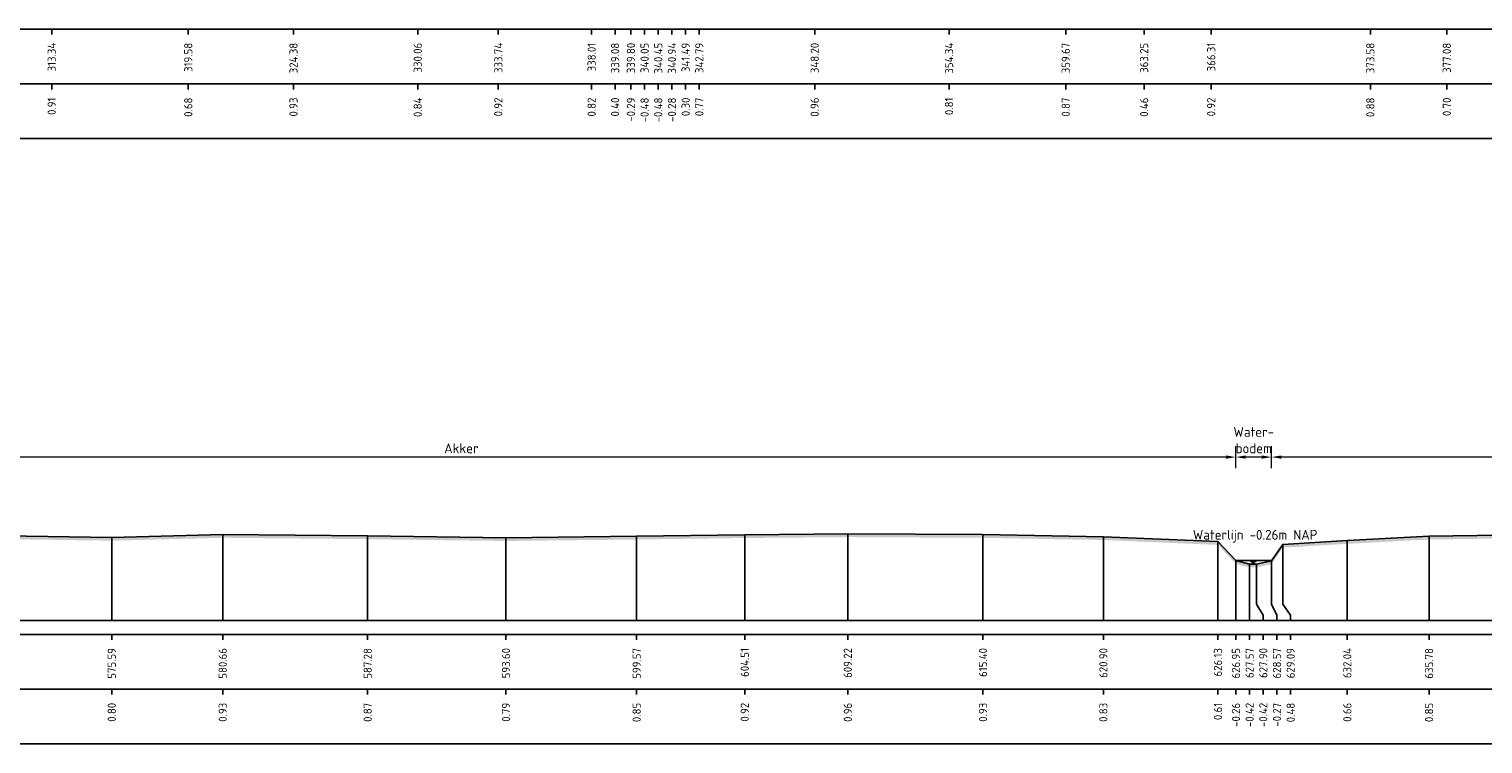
# Model space of a CAD drawing. Header units: metres. Extents: x 128583 to 136452, y 412329 to 415128.
# Tile 68 of 256: x 134197 to 134264, y 414688 to 414720. Entities that reach past the tile are written whole.
import ezdxf
from ezdxf.enums import TextEntityAlignment as Align

# ---------------------------------------------------------------- set-up
doc = ezdxf.new("R2010")
doc.units = ezdxf.units.M
doc.header["$PDMODE"] = 35
doc.header["$PDSIZE"] = 0.075
for name, color, linetype, lineweight in [('X-ME-AL-PROFIEL_HUIDIG MAAIVELD-GD', 8, 'Continuous', 0), ('X-XX-AL-DETAIL1-M', 7, 'Continuous', 18), ('X-XX-AL-NAP-T18', 7, 'Continuous', 18)]:
    doc.layers.add(name, color=color, linetype=linetype, lineweight=lineweight)
for name, color, linetype in [('X-ME-AL-PROFIEL_MAAIVELD-GD', 8, 'Continuous'), ('X-ME-AL-PROFIEL_WATERLIJN-GD', 150, 'Continuous'), ('X-ME-AL-PROFIELRASTER-S', 7, 'Continuous')]:
    doc.layers.add(name, color=color, linetype=linetype)
doc.styles.add('NLCS-ISO-ANNOTATIEF-T18', font='NLCS-ISO.ttf', dxfattribs={"height": 1.8})
doc.styles.add('NLCS-ISO-ANNOTATIVE-T18', font='NLCS-ISO.ttf', dxfattribs={"height": 1.8})
doc.dimstyles.new('NLCS-ANNOTATIEF-T18-PIJL_L2_H0', dxfattribs={"dimtxt": 2.5, "dimasz": 1.8, "dimexe": 2, "dimexo": 2, "dimgap": 0.7, "dimtad": 1, "dimzin": 0, "dimdsep": 46, "dimtxsty": 'NLCS-ISO-ANNOTATIEF-T18', "dimcen": 0, "dimdle": 2, "dimclrd": 256, "dimclre": 256, "dimclrt": 10, "dimaunit": 2, "dimadec": 0, "dimazin": 0, "dimtfac": 1, "dimtdec": 3, "dimtofl": 0, "dimtmove": 0, "dimatfit": 3, "dimfxl": 2, "dimfxlon": 1, "dimtfillclr": 256, "dimtolj": 1, "dimtzin": 0, "dimlwd": -1, "dimlwe": -1, "dimarcsym": 0})

# ---------------------------------------------------------------- blocks, each defined once
blk = doc.blocks.new('SAL-PROFIELRASTER_BALK_EIND1-D')
at = {"color": 0, "linetype": 'ByBlock', "lineweight": -2, "flags": 128}
for points in [[(0, 0), (1, 0)], [(0, -2.5), (1, -2.5)], [(0, -12.5), (1, -12.5)]]:
    blk.add_lwpolyline(points, dxfattribs=at)
blk = doc.blocks.new('SAL-PROFIELRASTER_BALK_EIND2-D')
at = {"color": 0, "linetype": 'ByBlock', "lineweight": -2}
blk.add_line((1, -12.5), (0, -12.5), dxfattribs=at)
blk = doc.blocks.new('SAL-PROFIELRASTER_BALK_DATA-D')
at = {"color": 0, "linetype": 'ByBlock', "lineweight": -2}
blk.add_lwpolyline([(0, -3.5), (0, -2.5)], dxfattribs=at)
at = {"color": 0, "linetype": 'ByBlock', "lineweight": -2, "style": 'NLCS-ISO-ANNOTATIVE-T18'}
blk.add_attdef('GETAL', text='', height=1.5, rotation=90, dxfattribs=at).set_placement((0.75, -5), align=Align.RIGHT)
blk = doc.blocks.new('SAL-PROFIELRASTER_AANHAAL-D')
at = {"color": 9, "linetype": 'ByBlock', "lineweight": -2, "flags": 128}
blk.add_lwpolyline([(0, 1), (0, 0)], dxfattribs=at)
blk = doc.blocks.new('SAL-PROFIELRASTER_AANHAAL_STAGGER-D')
at = {"color": 9, "linetype": 'ByBlock', "lineweight": -2, "flags": 128}
for points in [[(0, 0), (0, -0.25)], [(0, -0.25), (1, -0.75)], [(1, -0.75), (1, -1)]]:
    blk.add_lwpolyline(points, dxfattribs=at)
blk = doc.blocks.new('*D306')
at = {"layer": 'Defpoints', "color": 0, "transparency": 16777216}
for p in [(134181.445, 414700.734), (134181.445, 414696.255), (134252.22, 414696.007)]:
    blk.add_point(p, dxfattribs=at)
at = {"layer": 'X-XX-AL-DETAIL1-M', "transparency": 16777216}
for p, q in [((134181.445, 414700.234), (134181.445, 414701.234)), ((134252.22, 414700.234), (134252.22, 414701.234)), ((134251.77, 414700.734), (134181.895, 414700.734))]:
    blk.add_line(p, q, dxfattribs=at)
for points in [[(134181.895, 414700.809), (134181.895, 414700.659), (134181.445, 414700.734)], [(134251.77, 414700.809), (134251.77, 414700.659), (134252.22, 414700.734)]]:
    blk.add_solid(points, dxfattribs=at)
at = {"layer": 'X-XX-AL-DETAIL1-M', "color": 10, "transparency": 16777216, "insert": (134216.833, 414701.134), "char_height": 0.45, "attachment_point": 5, "style": 'NLCS-ISO-ANNOTATIEF-T18'}
blk.add_mtext('\\A1;Akker', dxfattribs=at)
blk = doc.blocks.new('*D307')
at = {"layer": 'Defpoints', "color": 0, "transparency": 16777216}
for p in [(134252.22, 414700.734), (134252.22, 414696.007), (134253.848, 414696.007)]:
    blk.add_point(p, dxfattribs=at)
at = {"layer": 'X-XX-AL-DETAIL1-M', "transparency": 16777216}
for p, q in [((134252.22, 414700.234), (134252.22, 414701.234)), ((134253.848, 414700.234), (134253.848, 414701.234)), ((134253.398, 414700.734), (134252.67, 414700.734))]:
    blk.add_line(p, q, dxfattribs=at)
for points in [[(134252.67, 414700.809), (134252.67, 414700.659), (134252.22, 414700.734)], [(134253.398, 414700.809), (134253.398, 414700.659), (134253.848, 414700.734)]]:
    blk.add_solid(points, dxfattribs=at)
at = {"layer": 'X-XX-AL-DETAIL1-M', "color": 10, "transparency": 16777216, "insert": (134253.034, 414701.509), "char_height": 0.45, "attachment_point": 5, "style": 'NLCS-ISO-ANNOTATIEF-T18'}
blk.add_mtext('\\A1;Water-\\Pbodem', dxfattribs=at)
blk = doc.blocks.new('*D309')
at = {"layer": 'Defpoints', "color": 0, "transparency": 16777216}
for p in [(134253.848, 414700.734), (134253.848, 414696.007), (134323.298, 414696.132)]:
    blk.add_point(p, dxfattribs=at)
at = {"layer": 'X-XX-AL-DETAIL1-M', "transparency": 16777216}
for p, q in [((134253.848, 414700.234), (134253.848, 414701.234)), ((134323.298, 414700.234), (134323.298, 414701.234)), ((134322.848, 414700.734), (134254.298, 414700.734))]:
    blk.add_line(p, q, dxfattribs=at)
for points in [[(134254.298, 414700.809), (134254.298, 414700.659), (134253.848, 414700.734)], [(134322.848, 414700.809), (134322.848, 414700.659), (134323.298, 414700.734)]]:
    blk.add_solid(points, dxfattribs=at)
at = {"layer": 'X-XX-AL-DETAIL1-M', "color": 10, "transparency": 16777216, "insert": (134288.573, 414701.134), "char_height": 0.45, "attachment_point": 5, "style": 'NLCS-ISO-ANNOTATIEF-T18'}
blk.add_mtext('\\A1;Gras', dxfattribs=at)

msp = doc.modelspace()

# ---------------------------------------------------------------- hatches: boundary and pattern name
at = {"layer": 'X-ME-AL-PROFIEL_HUIDIG MAAIVELD-GD'}
h = msp.add_hatch(dxfattribs=at)
h.set_pattern_fill('AGR-MAAIVELD', color=256, scale=0.1, pattern_type=2)
h.set_pattern_definition([(45, (-1320.6644, -135.9693), (-0.5000001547, 0.5000001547), []), (45, (-1320.73584, -135.89786), (0, 1.0000003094), [0.707107, -0.707107]), (45, (-1320.8073, -135.8264), (0, 1.0000003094), [0.707107, -0.707107]), (45, (-1320.8797, -135.754), (0, 1.0000003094), [0.707107, -0.707107]), (45, (-1320.9501, -135.6836), (0, 1.0000003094), [0.707107, -0.707107]), (45, (-1321.02155, -135.61215), (0, 1.0000003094), [0.707107, -0.707107]), (45, (-1321.093, -135.5407), (0, 1.0000003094), [0.707107, -0.707107]), (315, (-1320.6644, -135.9693), (0.5000001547, 0.5000001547), []), (315, (-1320.593, -135.89786), (1.0000003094, -3e-16), [0.707107, -0.707107]), (315, (-1320.52155, -135.8264), (1.0000003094, -3e-16), [0.707107, -0.707107]), (315, (-1320.4491, -135.754), (1.0000003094, -3e-16), [0.707107, -0.707107]), (315, (-1320.3787, -135.6836), (1.0000003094, -3e-16), [0.707107, -0.707107]), (315, (-1320.3073, -135.61215), (1.0000003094, -3e-16), [0.707107, -0.707107]), (315, (-1320.23584, -135.5407), (1.0000003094, -3e-16), [0.707107, -0.707107])])
h.paths.add_polyline_path([(135130.822, 414699.114), (135130.822, 414698.964), (135129.337, 414698.773), (135127.342, 414698.343), (135124.008, 414697.948), (135120.642, 414697.437), (135117.21, 414697.156), (135116.452, 414696.653), (135115.85, 414696.007), (135115.385, 414695.623), (135114.935, 414695.626), (135114.669, 414695.992), (135113.764, 414696.846), (135110.444, 414697.147), (135106.232, 414697.157), (135102.86, 414697.07), (135097.486, 414697.237), (135092.581, 414697.201), (135087.895, 414697.229), (135082.839, 414697.216), (135078.094, 414697.267), (135073.508, 414697.255), (135067.892, 414697.189), (135063.632, 414697.149), (135058.591, 414697.072), (135053.949, 414697.046), (135049.488, 414697.076), (135045.153, 414697.107), (135040.087, 414697.019), (135035.966, 414696.981), (135031.528, 414697.008), (135026.668, 414697.055), (135022.273, 414697.009), (135018.737, 414696.879), (135014.137, 414696.848), (135010.42, 414696.859), (135005.463, 414697.007), (135000.624, 414697.071), (134995.686, 414697.037), (134990.237, 414697.128), (134985.914, 414696.933), (134980.087, 414697.092), (134974.995, 414697.113), (134970.103, 414697.058), (134965.803, 414697.02), (134960.793, 414697.021), (134956.394, 414696.879), (134951.781, 414696.998), (134947.787, 414696.915), (134942.478, 414697.073), (134937.694, 414697.014), (134931.758, 414696.907), (134927.415, 414696.673), (134920.762, 414696.725), (134916.101, 414696.299), (134912.227, 414695.852), (134909.522, 414695.651), (134907.285, 414695.851), (134903.714, 414696.74), (134898.976, 414696.764), (134894.011, 414696.798), (134888.128, 414696.873), (134883.209, 414696.868), (134877.845, 414696.939), (134873.033, 414696.952), (134867.434, 414697.018), (134863.33, 414696.876), (134857.423, 414696.868), (134851.612, 414696.98), (134845.512, 414696.966), (134840.548, 414696.893), (134834.544, 414696.955), (134829.617, 414696.745), (134824.643, 414696.719), (134821.845, 414696.565), (134821.012, 414696.195), (134820.527, 414695.889), (134820.122, 414695.868), (134819.675, 414696.197), (134818.59, 414696.763), (134814.474, 414696.837), (134809.569, 414696.735), (134804.318, 414696.862), (134799.297, 414696.758), (134793.083, 414696.976), (134787.869, 414696.858), (134781.847, 414696.986), (134775.906, 414697.046), (134769.622, 414697.121), (134764.418, 414697.002), (134758.056, 414697.09), (134751.748, 414697.077), (134746.434, 414696.886), (134740, 414696.965), (134733.579, 414696.943), (134727.397, 414696.911), (134722.137, 414696.875), (134716.064, 414696.834), (134711.742, 414696.728), (134711.028, 414696.478), (134710.537, 414696.138), (134710.038, 414695.943), (134709.689, 414696.129), (134708.301, 414696.692), (134703.844, 414696.754), (134697.839, 414696.854), (134691.55, 414696.924), (134685.512, 414696.961), (134678.909, 414697.011), (134672.548, 414697.086), (134667.542, 414697), (134660.821, 414697.153), (134655.765, 414696.926), (134650.665, 414697.042), (134644.962, 414697.19), (134639.421, 414697.129), (134633.359, 414697.131), (134627.851, 414697.093), (134622.947, 414696.87), (134616.517, 414696.919), (134610.313, 414696.985), (134603.806, 414696.941), (134598.265, 414696.853), (134592.36, 414696.684), (134591.841, 414696.44), (134591.668, 414696.105), (134591.32, 414695.936), (134590.689, 414695.92), (134590.512, 414696.105), (134589.618, 414696.622), (134584.371, 414696.725), (134579.026, 414696.844), (134573.051, 414696.848), (134567.884, 414696.804), (134561.167, 414696.942), (134555.023, 414696.926), (134548.975, 414697.042), (134545.91, 414696.867), (134543.388, 414696.88), (134540.428, 414696.98), (134533.846, 414696.85), (134527.021, 414696.98), (134521.271, 414696.764), (134515.164, 414696.824), (134508.322, 414696.934), (134502.583, 414696.822), (134500.667, 414696.603), (134497.202, 414696.806), (134491.06, 414696.634), (134483.646, 414696.732), (134478.951, 414696.602), (134474.463, 414696.603), (134472.979, 414695.862), (134471.028, 414695.468), (134467.425, 414695.487), (134466.312, 414695.85), (134464.956, 414696.088), (134459.443, 414696.265), (134454.357, 414696.473), (134448.659, 414696.581), (134443.009, 414696.476), (134436.927, 414696.7), (134430.613, 414696.748), (134424.898, 414696.841), (134419.353, 414696.806), (134412.604, 414696.869), (134407.391, 414696.842), (134401.349, 414696.9), (134398.772, 414696.737), (134394.64, 414696.736), (134393.832, 414695.882), (134393.31, 414695.787), (134392.963, 414695.909), (134392.119, 414696.712), (134386.511, 414697.039), (134381.04, 414697.063), (134375.655, 414697.032), (134369.685, 414697.065), (134363.815, 414697.051), (134357.294, 414697.074), (134351.323, 414697.029), (134345.618, 414697.02), (134339.415, 414696.988), (134334.577, 414696.902), (134329.859, 414696.8), (134325.799, 414696.7), (134324.96, 414695.982), (134324.086, 414695.595), (134323.611, 414695.594), (134323.348, 414695.952), (134322.08, 414696.715), (134318.41, 414696.917), (134312.978, 414696.926), (134307.11, 414696.96), (134301.315, 414696.924), (134295.918, 414696.915), (134289.271, 414697.067), (134284.078, 414696.978), (134278.813, 414696.944), (134273.449, 414696.808), (134266.54, 414697.05), (134261.044, 414696.972), (134257.309, 414696.775), (134254.362, 414696.598), (134253.841, 414695.847), (134253.166, 414695.698), (134252.84, 414695.699), (134252.22, 414695.857), (134251.398, 414696.726), (134246.164, 414696.947), (134240.662, 414697.049), (134234.487, 414697.081), (134229.778, 414697.041), (134224.839, 414696.973), (134218.869, 414696.905), (134212.549, 414696.988), (134205.927, 414697.052), (134200.858, 414696.919), (134194.999, 414697.003), (134190.115, 414696.921), (134185.268, 414696.818), (134182.632, 414696.746), (134181.445, 414696.105), (134181.237, 414695.878), (134180.652, 414696.093), (134179.916, 414696.563), (134178.664, 414696.903), (134174.404, 414696.843), (134169.472, 414696.766), (134161.799, 414696.952), (134156.946, 414696.983), (134152.995, 414696.854), (134151.599, 414696.422), (134150.797, 414696.301), (134148.005, 414696.918), (134142.758, 414696.973), (134136.736, 414696.773), (134132.259, 414696.724), (134127.56, 414696.977), (134122.262, 414696.971), (134115.346, 414696.928), (134114.001, 414696.635), (134112.898, 414696.055), (134112.534, 414695.827), (134112.235, 414696.042), (134111.41, 414696.546), (134110.355, 414696.857), (134106.194, 414696.945), (134102.704, 414696.783), (134098.992, 414697.001), (134094.425, 414696.968), (134091.125, 414696.487), (134088.665, 414696.797), (134083.376, 414697.001), (134078.416, 414696.97), (134074.911, 414696.778), (134071.542, 414696.953), (134067.822, 414696.937), (134061.638, 414696.895), (134057.619, 414696.566), (134054.203, 414696.995), (134050.766, 414696.77), (134045.998, 414696.987), (134042.547, 414696.775), (134040.795, 414696.534), (134040.32, 414695.979), (134039.683, 414695.812), (134039.41, 414695.974), (134038.882, 414696.356), (134037.669, 414696.943), (134031.576, 414697.006), (134028.4, 414696.711), (134023.254, 414696.985), (134018.607, 414697.016), (134015.298, 414696.567), (134011.502, 414696.997), (134005.577, 414696.978), (134002.345, 414696.816), (133998.852, 414697), (133991.58, 414697.038), (133988.516, 414696.577), (133984.934, 414696.993), (133979.604, 414696.926), (133973.464, 414697.074), (133968.058, 414696.89), (133966.757, 414696.414), (133966.211, 414695.838), (133965.722, 414695.644), (133965.32, 414695.643), (133965.067, 414695.832), (133964.345, 414696.519), (133963.273, 414696.943), (133959.009, 414697.042), (133955.328, 414696.963), (133949.652, 414697.047), (133944.843, 414696.8), (133938.604, 414697.024), (133931.768, 414697.041), (133927.916, 414696.528), (133924.312, 414697.011), (133921.325, 414696.932), (133917.266, 414697.045), (133915.056, 414696.904), (133912.34, 414697.036), (133905.335, 414696.992), (133901.702, 414696.611), (133898.602, 414696.962), (133893.633, 414697.077), (133889.237, 414697.034), (133884.744, 414697.097), (133878.913, 414697.07), (133876.372, 414696.811), (133875.071, 414695.854), (133874.702, 414695.611), (133874.388, 414695.606), (133874.145, 414695.858), (133873.033, 414696.739), (133869.604, 414696.876), (133865.181, 414696.936), (133860.122, 414696.871), (133853.529, 414697.023), (133848.596, 414696.953), (133843.327, 414696.847), (133837.239, 414696.903), (133831.959, 414696.664), (133831.425, 414696.38), (133831.21, 414696.386), (133830.567, 414696.751), (133826.033, 414696.912), (133821.742, 414696.961), (133816.297, 414696.941), (133810.504, 414696.914), (133804.661, 414696.904), (133799.466, 414696.866), (133794.492, 414696.778), (133792.957, 414696.619), (133792.157, 414695.854), (133791.908, 414695.572), (133791.446, 414695.562), (133791.309, 414695.841), (133790.061, 414696.583), (133784.831, 414697.015), (133779.377, 414697.024), (133774.918, 414696.851), (133769.335, 414696.917), (133765.603, 414696.796), (133765.12, 414696.447), (133764.729, 414696.284), (133764.522, 414696.304), (133764.17, 414696.46), (133763.49, 414696.777), (133756.814, 414696.893), (133751.49, 414696.974), (133746.124, 414696.971), (133742.331, 414696.779), (133739.001, 414696.603), (133738.641, 414696.37), (133737.706, 414696.667), (133733.027, 414696.883), (133726.155, 414696.942), (133721.455, 414696.92), (133714.875, 414696.673), (133714.242, 414695.872), (133713.481, 414695.617), (133712.877, 414695.622), (133712.483, 414695.85), (133711.169, 414696.663), (133711.026, 414696.666), (133705.757, 414696.852), (133699.866, 414696.938), (133694.164, 414696.919), (133688.262, 414696.748), (133681.414, 414696.93), (133675.592, 414696.901), (133670.714, 414696.783), (133665.323, 414696.841), (133659.551, 414696.816), (133653.701, 414696.882), (133647.901, 414696.914), (133642.25, 414696.903), (133636.643, 414696.977), (133630.617, 414696.947), (133625.267, 414697.094), (133625.267, 414697.244), (133630.617, 414697.097), (133636.643, 414697.127), (133642.25, 414697.053), (133647.901, 414697.064), (133653.701, 414697.032), (133659.551, 414696.966), (133665.323, 414696.991), (133670.714, 414696.933), (133675.592, 414697.051), (133681.414, 414697.08), (133688.262, 414696.898), (133694.164, 414697.069), (133699.866, 414697.088), (133705.757, 414697.002), (133711.026, 414696.816), (133711.169, 414696.813), (133712.483, 414696), (133712.877, 414695.772), (133713.481, 414695.767), (133714.242, 414696.022), (133714.875, 414696.823), (133721.455, 414697.07), (133726.155, 414697.092), (133733.027, 414697.033), (133737.706, 414696.817), (133738.641, 414696.52), (133739.001, 414696.753), (133742.331, 414696.929), (133746.124, 414697.121), (133751.49, 414697.124), (133756.814, 414697.043), (133763.49, 414696.927), (133764.17, 414696.61), (133764.522, 414696.454), (133764.729, 414696.434), (133765.12, 414696.597), (133765.603, 414696.946), (133769.335, 414697.067), (133774.918, 414697.001), (133779.377, 414697.174), (133784.831, 414697.165), (133790.061, 414696.733), (133791.309, 414695.991), (133791.446, 414695.712), (133791.908, 414695.722), (133792.157, 414696.004), (133792.957, 414696.769), (133794.492, 414696.928), (133799.466, 414697.016), (133804.661, 414697.054), (133810.504, 414697.064), (133816.297, 414697.091), (133821.742, 414697.111), (133826.033, 414697.062), (133830.567, 414696.901), (133831.21, 414696.536), (133831.425, 414696.53), (133831.959, 414696.814), (133837.239, 414697.053), (133843.327, 414696.997), (133848.596, 414697.103), (133853.529, 414697.173), (133860.122, 414697.021), (133865.181, 414697.086), (133869.604, 414697.026), (133873.033, 414696.889), (133874.145, 414696.008), (133874.388, 414695.756), (133874.702, 414695.761), (133875.071, 414696.004), (133876.372, 414696.961), (133878.913, 414697.22), (133884.744, 414697.247), (133889.237, 414697.184), (133893.633, 414697.227), (133898.602, 414697.112), (133901.702, 414696.761), (133905.335, 414697.142), (133912.34, 414697.186), (133915.056, 414697.054), (133917.266, 414697.195), (133921.325, 414697.082), (133924.312, 414697.161), (133927.916, 414696.678), (133931.768, 414697.191), (133938.604, 414697.174), (133944.843, 414696.95), (133949.652, 414697.197), (133955.328, 414697.113), (133959.009, 414697.192), (133963.273, 414697.093), (133964.345, 414696.669), (133965.067, 414695.982), (133965.32, 414695.793), (133965.722, 414695.794), (133966.211, 414695.988), (133966.757, 414696.564), (133968.058, 414697.04), (133973.464, 414697.224), (133979.604, 414697.076), (133984.934, 414697.143), (133988.516, 414696.727), (133991.58, 414697.188), (133998.852, 414697.15), (134002.345, 414696.966), (134005.577, 414697.128), (134011.502, 414697.147), (134015.298, 414696.717), (134018.607, 414697.166), (134023.254, 414697.135), (134028.4, 414696.861), (134031.576, 414697.156), (134037.669, 414697.093), (134038.882, 414696.506), (134039.41, 414696.124), (134039.683, 414695.962), (134040.32, 414696.129), (134040.795, 414696.684), (134042.547, 414696.925), (134045.998, 414697.137), (134050.766, 414696.92), (134054.203, 414697.145), (134057.619, 414696.716), (134061.638, 414697.045), (134067.822, 414697.087), (134071.542, 414697.103), (134074.911, 414696.928), (134078.416, 414697.12), (134083.376, 414697.151), (134088.665, 414696.947), (134091.125, 414696.637), (134094.425, 414697.118), (134098.992, 414697.151), (134102.704, 414696.933), (134106.194, 414697.095), (134110.355, 414697.007), (134111.41, 414696.696), (134112.235, 414696.192), (134112.534, 414695.977), (134112.898, 414696.205), (134114.001, 414696.785), (134115.346, 414697.078), (134122.262, 414697.121), (134127.56, 414697.127), (134132.259, 414696.874), (134136.736, 414696.923), (134142.758, 414697.123), (134148.005, 414697.068), (134150.797, 414696.451), (134151.599, 414696.572), (134152.995, 414697.004), (134156.946, 414697.133), (134161.799, 414697.102), (134169.472, 414696.916), (134174.404, 414696.993), (134178.664, 414697.053), (134179.916, 414696.713), (134180.652, 414696.243), (134181.237, 414696.028), (134181.445, 414696.255), (134182.632, 414696.896), (134185.268, 414696.968), (134190.115, 414697.071), (134194.999, 414697.153), (134200.858, 414697.069), (134205.927, 414697.202), (134212.549, 414697.138), (134218.869, 414697.055), (134224.839, 414697.123), (134229.778, 414697.191), (134234.487, 414697.231), (134240.662, 414697.199), (134246.164, 414697.097), (134251.398, 414696.876), (134252.22, 414696.007), (134252.84, 414695.849), (134253.166, 414695.848), (134253.841, 414695.997), (134254.362, 414696.748), (134257.309, 414696.925), (134261.044, 414697.122), (134266.54, 414697.2), (134273.449, 414696.958), (134278.813, 414697.094), (134284.078, 414697.128), (134289.271, 414697.217), (134295.918, 414697.065), (134301.315, 414697.074), (134307.11, 414697.11), (134312.978, 414697.076), (134318.41, 414697.067), (134322.08, 414696.865), (134323.348, 414696.102), (134323.611, 414695.744), (134324.086, 414695.745), (134324.96, 414696.132), (134325.799, 414696.85), (134329.859, 414696.95), (134334.577, 414697.052), (134339.415, 414697.138), (134345.618, 414697.17), (134351.323, 414697.179), (134357.294, 414697.224), (134363.815, 414697.201), (134369.685, 414697.215), (134375.655, 414697.182), (134381.04, 414697.213), (134386.511, 414697.189), (134392.119, 414696.862), (134392.963, 414696.059), (134393.31, 414695.937), (134393.832, 414696.032), (134394.64, 414696.886), (134398.772, 414696.887), (134401.349, 414697.05), (134407.391, 414696.992), (134412.604, 414697.019), (134419.353, 414696.956), (134424.898, 414696.991), (134430.613, 414696.898), (134436.927, 414696.85), (134443.009, 414696.626), (134448.659, 414696.731), (134454.357, 414696.623), (134459.443, 414696.415), (134464.956, 414696.238), (134466.312, 414696), (134467.425, 414695.637), (134471.028, 414695.618), (134472.979, 414696.012), (134474.463, 414696.753), (134478.951, 414696.752), (134483.646, 414696.882), (134491.06, 414696.784), (134497.202, 414696.956), (134500.667, 414696.753), (134502.583, 414696.972), (134508.322, 414697.084), (134515.164, 414696.974), (134521.271, 414696.914), (134527.021, 414697.13), (134533.846, 414697), (134540.428, 414697.13), (134543.388, 414697.03), (134545.91, 414697.017), (134548.975, 414697.192), (134555.023, 414697.076), (134561.167, 414697.092), (134567.884, 414696.954), (134573.051, 414696.998), (134579.026, 414696.994), (134584.371, 414696.875), (134589.618, 414696.772), (134590.512, 414696.255), (134590.689, 414696.07), (134591.32, 414696.086), (134591.668, 414696.255), (134591.841, 414696.59), (134592.36, 414696.834), (134598.265, 414697.003), (134603.806, 414697.091), (134610.313, 414697.135), (134616.517, 414697.069), (134622.947, 414697.02), (134627.851, 414697.243), (134633.359, 414697.281), (134639.421, 414697.279), (134644.962, 414697.34), (134650.665, 414697.192), (134655.765, 414697.076), (134660.821, 414697.303), (134667.542, 414697.15), (134672.548, 414697.236), (134678.909, 414697.161), (134685.512, 414697.111), (134691.55, 414697.074), (134697.839, 414697.004), (134703.844, 414696.904), (134708.301, 414696.842), (134709.689, 414696.279), (134710.038, 414696.093), (134710.537, 414696.288), (134711.028, 414696.628), (134711.742, 414696.878), (134716.064, 414696.984), (134722.137, 414697.025), (134727.397, 414697.061), (134733.579, 414697.093), (134740, 414697.115), (134746.434, 414697.036), (134751.748, 414697.227), (134758.056, 414697.24), (134764.418, 414697.152), (134769.622, 414697.271), (134775.906, 414697.196), (134781.847, 414697.136), (134787.869, 414697.008), (134793.083, 414697.126), (134799.297, 414696.908), (134804.318, 414697.012), (134809.569, 414696.885), (134814.474, 414696.987), (134818.59, 414696.913), (134819.675, 414696.347), (134820.122, 414696.018), (134820.527, 414696.039), (134821.012, 414696.345), (134821.845, 414696.715), (134824.643, 414696.869), (134829.617, 414696.895), (134834.544, 414697.105), (134840.548, 414697.043), (134845.512, 414697.116), (134851.612, 414697.13), (134857.423, 414697.018), (134863.33, 414697.026), (134867.434, 414697.168), (134873.033, 414697.102), (134877.845, 414697.089), (134883.209, 414697.018), (134888.128, 414697.023), (134894.011, 414696.948), (134898.976, 414696.914), (134903.714, 414696.89), (134907.285, 414696.001), (134909.522, 414695.801), (134912.227, 414696.002), (134916.101, 414696.449), (134920.762, 414696.875), (134927.415, 414696.823), (134931.758, 414697.057), (134937.694, 414697.164), (134942.478, 414697.223), (134947.787, 414697.065), (134951.781, 414697.148), (134956.394, 414697.029), (134960.793, 414697.171), (134965.803, 414697.17), (134970.103, 414697.208), (134974.995, 414697.263), (134980.087, 414697.242), (134985.914, 414697.083), (134990.237, 414697.278), (134995.686, 414697.187), (135000.624, 414697.221), (135005.463, 414697.157), (135010.42, 414697.009), (135014.137, 414696.998), (135018.737, 414697.029), (135022.273, 414697.159), (135026.668, 414697.205), (135031.528, 414697.158), (135035.966, 414697.131), (135040.087, 414697.169), (135045.153, 414697.257), (135049.488, 414697.226), (135053.949, 414697.196), (135058.591, 414697.222), (135063.632, 414697.299), (135067.892, 414697.339), (135073.508, 414697.405), (135078.094, 414697.417), (135082.839, 414697.366), (135087.895, 414697.379), (135092.581, 414697.351), (135097.486, 414697.387), (135102.86, 414697.22), (135106.232, 414697.307), (135110.444, 414697.297), (135113.764, 414696.996), (135114.669, 414696.142), (135114.935, 414695.776), (135115.385, 414695.773), (135115.85, 414696.157), (135116.452, 414696.803), (135117.21, 414697.306), (135120.642, 414697.587), (135124.008, 414698.098), (135127.342, 414698.493), (135129.337, 414698.923)])

# ---------------------------------------------------------------- linework, layer by layer
at = {"layer": 'X-ME-AL-PROFIEL_MAAIVELD-GD'}
msp.add_lwpolyline([(134194.999, 414697.153), (134200.858, 414697.069), (134205.927, 414697.202), (134212.549, 414697.138), (134218.869, 414697.055), (134224.839, 414697.123), (134229.778, 414697.191), (134234.487, 414697.231), (134240.662, 414697.199), (134246.164, 414697.097), (134251.398, 414696.876), (134252.22, 414696.007), (134252.84, 414695.849), (134253.166, 414695.848), (134253.841, 414695.997), (134254.362, 414696.748), (134257.309, 414696.925), (134261.044, 414697.122), (134266.54, 414697.2)], dxfattribs=at)
at = {"layer": 'X-ME-AL-PROFIEL_WATERLIJN-GD'}
for points in [[(134252.22, 414696.007), (134253.848, 414696.007)], [(134252.89, 414695.965), (134253.14, 414695.965)], [(134252.947, 414695.928), (134253.072, 414695.928)]]:
    msp.add_lwpolyline(points, dxfattribs=at)

# ---------------------------------------------------------------- block references
at = {"layer": 'X-ME-AL-PROFIELRASTER-S', "xscale": 1506.179758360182, "yscale": 0.25, "zscale": 1506.179758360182}
for name, p in [('SAL-PROFIELRASTER_BALK_EIND1-D', (133884.777, 414720.894)), ('SAL-PROFIELRASTER_BALK_EIND2-D', (133884.777, 414718.394)), ('SAL-PROFIELRASTER_BALK_EIND1-D', (133625.267, 414693.269)), ('SAL-PROFIELRASTER_BALK_EIND2-D', (133625.267, 414690.769))]:
    msp.add_blockref(name, p, dxfattribs=at)
at = {"layer": 'X-ME-AL-PROFIELRASTER-S', "xscale": 0.25, "yscale": 0.25, "zscale": 0.25}
for p, values in [((134198.113, 414720.894), {'GETAL': '313.34'}), ((134198.113, 414720.894), {'GETAL': '313.34'}), ((134204.352, 414720.894), {'GETAL': '319.58'}), ((134204.352, 414720.894), {'GETAL': '319.58'}), ((134209.161, 414720.894), {'GETAL': '324.38'}), ((134209.161, 414720.894), {'GETAL': '324.38'}), ((134214.837, 414720.894), {'GETAL': '330.06'}), ((134214.837, 414720.894), {'GETAL': '330.06'}), ((134218.519, 414720.894), {'GETAL': '333.74'}), ((134218.519, 414720.894), {'GETAL': '333.74'}), ((134222.782, 414720.894), {'GETAL': '338.01'}), ((134222.782, 414720.894), {'GETAL': '338.01'}), ((134223.855, 414720.894), {'GETAL': '339.08'}), ((134223.855, 414720.894), {'GETAL': '339.08'}), ((134224.576, 414720.894), {'GETAL': '339.80'}), ((134224.576, 414720.894), {'GETAL': '339.80'}), ((134225.201, 414720.894), {'GETAL': '340.05'}), ((134225.826, 414720.894), {'GETAL': '340.45'}), ((134226.451, 414720.894), {'GETAL': '340.94'}), ((134226.451, 414720.894), {'GETAL': '340.94'}), ((134227.076, 414720.894), {'GETAL': '341.49'}), ((134227.076, 414720.894), {'GETAL': '341.49'}), ((134227.701, 414720.894), {'GETAL': '342.79'}), ((134227.701, 414720.894), {'GETAL': '342.79'}), ((134232.973, 414720.894), {'GETAL': '348.20'}), ((134232.973, 414720.894), {'GETAL': '348.20'}), ((134239.114, 414720.894), {'GETAL': '354.34'}), ((134239.114, 414720.894), {'GETAL': '354.34'}), ((134244.443, 414720.894), {'GETAL': '359.67'}), ((134244.443, 414720.894), {'GETAL': '359.67'}), ((134248.026, 414720.894), {'GETAL': '363.25'}), ((134248.026, 414720.894), {'GETAL': '363.25'}), ((134251.09, 414720.894), {'GETAL': '366.31'}), ((134251.09, 414720.894), {'GETAL': '366.31'}), ((134258.361, 414720.894), {'GETAL': '373.58'}), ((134258.361, 414720.894), {'GETAL': '373.58'}), ((134261.855, 414720.894), {'GETAL': '377.08'}), ((134261.855, 414720.894), {'GETAL': '377.08'}), ((134198.113, 414718.394), {'GETAL': '0.91'}), ((134204.352, 414718.394), {'GETAL': '0.68'}), ((134209.161, 414718.394), {'GETAL': '0.93'}), ((134214.837, 414718.394), {'GETAL': '0.84'}), ((134218.519, 414718.394), {'GETAL': '0.92'}), ((134222.782, 414718.394), {'GETAL': '0.82'}), ((134223.855, 414718.394), {'GETAL': '0.40'}), ((134224.576, 414718.394), {'GETAL': '-0.29'}), ((134225.201, 414718.394), {'GETAL': '-0.48'}), ((134225.826, 414718.394), {'GETAL': '-0.48'}), ((134226.451, 414718.394), {'GETAL': '-0.28'}), ((134227.076, 414718.394), {'GETAL': '0.30'}), ((134227.701, 414718.394), {'GETAL': '0.77'}), ((134232.973, 414718.394), {'GETAL': '0.96'}), ((134239.114, 414718.394), {'GETAL': '0.81'}), ((134244.443, 414718.394), {'GETAL': '0.87'}), ((134248.026, 414718.394), {'GETAL': '0.46'}), ((134251.09, 414718.394), {'GETAL': '0.92'}), ((134258.361, 414718.394), {'GETAL': '0.88'}), ((134261.855, 414718.394), {'GETAL': '0.70'}), ((134200.858, 414693.269), {'GETAL': '575.59'}), ((134200.858, 414693.269), {'GETAL': '575.59'}), ((134205.927, 414693.269), {'GETAL': '580.66'}), ((134205.927, 414693.269), {'GETAL': '580.66'}), ((134212.549, 414693.269), {'GETAL': '587.28'}), ((134212.549, 414693.269), {'GETAL': '587.28'}), ((134218.869, 414693.269), {'GETAL': '593.60'}), ((134218.869, 414693.269), {'GETAL': '593.60'}), ((134224.839, 414693.269), {'GETAL': '599.57'}), ((134224.839, 414693.269), {'GETAL': '599.57'}), ((134229.778, 414693.269), {'GETAL': '604.51'}), ((134229.778, 414693.269), {'GETAL': '604.51'}), ((134234.487, 414693.269), {'GETAL': '609.22'}), ((134234.487, 414693.269), {'GETAL': '609.22'}), ((134240.662, 414693.269), {'GETAL': '615.40'}), ((134240.662, 414693.269), {'GETAL': '615.40'}), ((134246.164, 414693.269), {'GETAL': '620.90'}), ((134246.164, 414693.269), {'GETAL': '620.90'}), ((134251.398, 414693.269), {'GETAL': '626.13'}), ((134251.398, 414693.269), {'GETAL': '626.13'}), ((134252.22, 414693.269), {'GETAL': '626.95'}), ((134252.22, 414693.269), {'GETAL': '626.95'}), ((134252.845, 414693.269), {'GETAL': '627.57'}), ((134253.47, 414693.269), {'GETAL': '627.90'}), ((134254.095, 414693.269), {'GETAL': '628.57'}), ((134254.095, 414693.269), {'GETAL': '628.57'}), ((134254.72, 414693.269), {'GETAL': '629.09'}), ((134254.72, 414693.269), {'GETAL': '629.09'}), ((134257.309, 414693.269), {'GETAL': '632.04'}), ((134257.309, 414693.269), {'GETAL': '632.04'}), ((134261.044, 414693.269), {'GETAL': '635.78'}), ((134261.044, 414693.269), {'GETAL': '635.78'}), ((134200.858, 414690.769), {'GETAL': '0.80'}), ((134205.927, 414690.769), {'GETAL': '0.93'}), ((134212.549, 414690.769), {'GETAL': '0.87'}), ((134218.869, 414690.769), {'GETAL': '0.79'}), ((134224.839, 414690.769), {'GETAL': '0.85'}), ((134229.778, 414690.769), {'GETAL': '0.92'}), ((134234.487, 414690.769), {'GETAL': '0.96'}), ((134240.662, 414690.769), {'GETAL': '0.93'}), ((134246.164, 414690.769), {'GETAL': '0.83'}), ((134251.398, 414690.769), {'GETAL': '0.61'}), ((134252.22, 414690.769), {'GETAL': '-0.26'}), ((134252.845, 414690.769), {'GETAL': '-0.42'}), ((134253.47, 414690.769), {'GETAL': '-0.42'}), ((134254.095, 414690.769), {'GETAL': '-0.27'}), ((134254.72, 414690.769), {'GETAL': '0.48'}), ((134257.309, 414690.769), {'GETAL': '0.66'}), ((134261.044, 414690.769), {'GETAL': '0.85'})]:
    msp.add_blockref('SAL-PROFIELRASTER_BALK_DATA-D', p, dxfattribs=at).add_auto_attribs(values)
at = {"layer": 'X-ME-AL-PROFIELRASTER-S'}
for p, yscale in [((134234.487, 414693.269), 3.962), ((134234.487, 414693.269), 3.962), ((134200.858, 414693.269), 3.8), ((134200.858, 414693.269), 3.8), ((134205.927, 414693.269), 3.933), ((134205.927, 414693.269), 3.933), ((134212.549, 414693.269), 3.869), ((134212.549, 414693.269), 3.869), ((134218.869, 414693.269), 3.786), ((134218.869, 414693.269), 3.786), ((134224.839, 414693.269), 3.854), ((134224.839, 414693.269), 3.854), ((134229.778, 414693.269), 3.922), ((134229.778, 414693.269), 3.922), ((134240.662, 414693.269), 3.93), ((134240.662, 414693.269), 3.93), ((134246.164, 414693.269), 3.828), ((134246.164, 414693.269), 3.828), ((134251.398, 414693.269), 3.607), ((134251.398, 414693.269), 3.607), ((134254.362, 414694.269), 2.479), ((134254.362, 414694.269), 2.479), ((134257.309, 414693.269), 3.656), ((134257.309, 414693.269), 3.656), ((134261.044, 414693.269), 3.853), ((134261.044, 414693.269), 3.853), ((134252.22, 414693.269), 2.738), ((134252.22, 414693.269), 2.738), ((134253.841, 414694.269), 1.728), ((134253.841, 414694.269), 1.728), ((134252.84, 414694.269), 1.58), ((134253.166, 414694.269), 1.579)]:
    msp.add_blockref('SAL-PROFIELRASTER_AANHAAL-D', p, dxfattribs=dict(at, yscale=yscale))
for p, xscale, zscale in [((134252.84, 414694.269), 0.005095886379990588, 0.005095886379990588), ((134253.166, 414694.269), 0.304349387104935, 0.304349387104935), ((134253.841, 414694.269), 0.253853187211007, 0.253853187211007), ((134253.841, 414694.269), 0.253853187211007, 0.253853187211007), ((134254.362, 414694.269), 0.3583166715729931, 0.3583166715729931), ((134254.362, 414694.269), 0.3583166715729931, 0.3583166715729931)]:
    msp.add_blockref('SAL-PROFIELRASTER_AANHAAL_STAGGER-D', p, dxfattribs=dict(at, xscale=xscale, zscale=zscale))

# ---------------------------------------------------------------- texts
at = {"layer": 'X-XX-AL-NAP-T18', "color": 10, "insert": (134250.251, 414696.828), "char_height": 0.45, "width": 15.43377, "attachment_point": 7, "style": 'NLCS-ISO-ANNOTATIEF-T18'}
msp.add_mtext('Waterlijn -0.26m NAP', dxfattribs=at)

# ---------------------------------------------------------------- dimensions: what is measured, and where the dimension line sits
at = {"layer": 'X-XX-AL-DETAIL1-M'}
for base, p1, p2, text, picture, middle in [((134252.22, 414700.734), (134253.848, 414696.007), (134252.22, 414696.007), 'Water-\\Pbodem', '*D307', (134253.034, 414700.734)), ((134181.445, 414700.734), (134252.22, 414696.007), (134181.445, 414696.255), 'Akker', '*D306', (134216.833, 414700.734)), ((134253.848, 414700.734), (134323.298, 414696.132), (134253.848, 414696.007), 'Gras', '*D309', (134288.573, 414700.734))]:
    dim = msp.add_linear_dim(base=base, p1=p1, p2=p2, text=text, dimstyle='NLCS-ANNOTATIEF-T18-PIJL_L2_H0', dxfattribs=at)
    dim.commit()
    dim.dimension.update_dxf_attribs({"geometry": picture, "text_midpoint": middle, "dimtype": 160})

doc.saveas('drawing.dxf')
